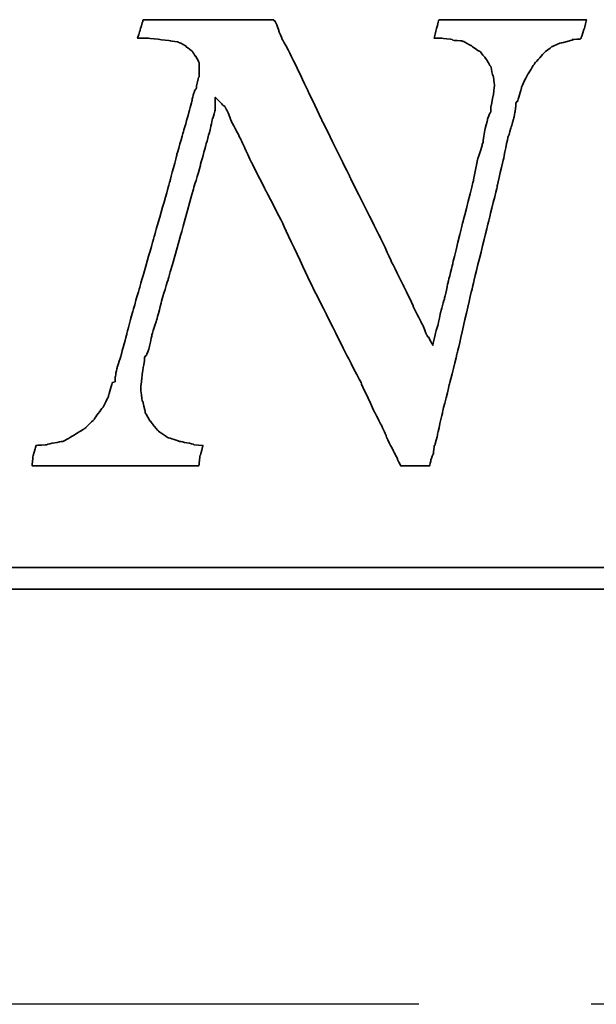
# Model space of a CAD drawing. Extents: x 17 to 133, y 17 to 89.
# Tile 39 of 41: x 109.76 to 111.43, y 56.81 to 59.66. Entities that reach past the tile are written whole.
import ezdxf

# ---------------------------------------------------------------- set-up
doc = ezdxf.new("R2010")
doc.units = 0
doc.header["$MEASUREMENT"] = 0
doc.linetypes.add('CENTER', pattern=[2, 1.25, -0.25, 0.25, -0.25])
for name, color, linetype in [('CL', 1, 'CENTER'), ('DIM', 4, 'CONTINUOUS'), ('layer 1', 7, 'CONTINUOUS')]:
    doc.layers.add(name, color=color, linetype=linetype)

# ---------------------------------------------------------------- blocks, each defined once
blk = doc.blocks.new('TBI MOTION logo(完整正式版)')
at = {"layer": 'layer 1', "color": 22, "lineweight": 35}
for points, knots in [([(58.92625, -7.91875), (58.92625, -7.91875), (58.58625, -7.89375), (58.58625, -7.89375), (58.58625, -7.89375), (58.58625, -7.89375), (58.56625, -7.87125), (58.56625, -7.87125), (58.56625, -7.87125), (58.56625, -7.87125), (58.08375, -7.77375), (58.08375, -7.77375), (58.08375, -7.77375), (58.08375, -7.77375), (58.06125, -7.77375), (58.06125, -7.77375), (58.06125, -7.77375), (58.06125, -7.77375), (57.62625, -7.63125), (57.62625, -7.63125), (57.62625, -7.63125), (57.62625, -7.63125), (57.60625, -7.63125), (57.60625, -7.63125), (57.60625, -7.63125), (57.60625, -7.63125), (57.58125, -7.60625), (57.58125, -7.60625), (57.58125, -7.60625), (57.58125, -7.60625), (57.26625, -7.38875), (57.26625, -7.38875), (57.26625, -7.38875), (57.26625, -7.38875), (57.24625, -7.36875), (57.24625, -7.36875), (57.24625, -7.36875), (57.24625, -7.36875), (57.22125, -7.34375), (57.22125, -7.34375), (57.22125, -7.34375), (57.22125, -7.34375), (56.98125, -7.05375), (56.98125, -7.05375), (56.98125, -7.05375), (56.98125, -7.05375), (56.98125, -7.02875), (56.98125, -7.02875), (56.98125, -7.02875), (56.98125, -7.02875), (56.95625, -7.02875), (56.95625, -7.02875), (56.95625, -7.02875), (56.95625, -7.02875), (56.76625, -6.69625), (56.76625, -6.69625), (56.76625, -6.69625), (56.76625, -6.69625), (56.76625, -6.67125), (56.76625, -6.67125), (56.76625, -6.67125), (56.76625, -6.67125), (56.76625, -6.64875), (56.76625, -6.64875), (56.76625, -6.64875), (56.76625, -6.64875), (56.67125, -6.26375), (56.67125, -6.26375), (56.67125, -6.26375), (56.67125, -6.26375), (56.64625, -6.26375), (56.64625, -6.26375), (56.64625, -6.26375), (56.64625, -6.26375), (56.64625, -6.23875), (56.64625, -6.23875), (56.64625, -6.23875), (56.64625, -6.23875), (56.59625, -5.80875), (56.59625, -5.80875), (56.59625, -5.80875), (56.59625, -5.80875), (56.59625, -5.78375), (56.59625, -5.78375), (56.59625, -5.78375), (56.59625, -5.78375), (56.64625, -5.30375), (56.64625, -5.30375), (56.64625, -5.30375), (56.64625, -5.30375), (56.64625, -5.27875), (56.64625, -5.27875), (56.64625, -5.27875), (56.64625, -5.27875), (56.74125, -4.72875), (56.74125, -4.72875), (56.74125, -4.72875), (56.74125, -4.72875), (56.74125, -4.67875), (56.74125, -4.67875), (56.74125, -4.67875), (56.74125, -4.67875), (56.74125, -4.63375), (56.74125, -4.63375), (56.74125, -4.63375), (56.74125, -4.63375), (56.79125, -4.55875), (56.79125, -4.55875), (56.79125, -4.55875), (56.79125, -4.55875), (56.81125, -4.55875), (56.81125, -4.55875), (56.81125, -4.55875), (56.81125, -4.55875), (56.91125, -4.27375), (56.91125, -4.27375), (56.91125, -4.27375), (56.91125, -4.27375), (57.00625, -3.83874), (57.00625, -3.83874), (57.00625, -3.83874), (57.00625, -3.83874), (57.00625, -3.81374), (57.00625, -3.81374), (57.00625, -3.81374), (57.00625, -3.81374), (57.19875, -3.21374), (57.19875, -3.21374), (57.19875, -3.21374), (57.19875, -3.21374), (57.38625, -2.49625), (57.38625, -2.49625), (57.38625, -2.49625), (57.38625, -2.49625), (57.38625, -2.47374), (57.38625, -2.47374), (57.38625, -2.47374), (57.38625, -2.47374), (57.62625, -1.70375), (57.62625, -1.70375), (57.62625, -1.70375), (57.62625, -1.70375), (58.10625, 0.00125), (58.10625, 0.00125), (58.10625, 0.00125), (58.10625, 0.00125), (58.58625, 1.72625), (58.58625, 1.72625), (58.58625, 1.72625), (58.58625, 1.72625), (58.82625, 2.54125), (58.82625, 2.54125), (58.82625, 2.54125), (58.82625, 2.54125), (58.82625, 2.56374), (58.82625, 2.56374), (58.82625, 2.56374), (58.82625, 2.56374), (59.02125, 3.26125), (59.02125, 3.26125), (59.02125, 3.26125), (59.02125, 3.26125), (59.18625, 3.86125), (59.18625, 3.86125), (59.18625, 3.86125), (59.18625, 3.86125), (59.28625, 4.31875), (59.28625, 4.31875), (59.28625, 4.31875), (59.28625, 4.31875), (59.30625, 4.31875), (59.30625, 4.31875), (59.30625, 4.31875), (59.30625, 4.31875), (59.30625, 4.34125), (59.30625, 4.34125), (59.30625, 4.34125), (59.30625, 4.34125), (59.38125, 4.60625), (59.38125, 4.60625), (59.38125, 4.60625), (59.38125, 4.60625), (59.38125, 4.65125), (59.38125, 4.65125), (59.38125, 4.65125), (59.38125, 4.65125), (59.38125, 5.08625), (59.38125, 5.08625), (59.38125, 5.08625), (59.38125, 5.08625), (59.66625, 4.79624), (59.66625, 4.79624), (59.66625, 4.79624), (59.66625, 4.79624), (59.74125, 4.75124), (59.74125, 4.75124), (59.74125, 4.75124), (59.74125, 4.75124), (59.74125, 4.72624), (59.74125, 4.72624), (59.74125, 4.72624), (59.74125, 4.72624), (59.76125, 4.70124), (59.76125, 4.70124), (59.76125, 4.70124), (59.76125, 4.70124), (59.81125, 4.60625), (59.81125, 4.60625), (59.81125, 4.60625), (59.81125, 4.60625), (59.90625, 4.41125), (59.90625, 4.41125), (59.90625, 4.41125), (59.90625, 4.41125), (59.90625, 4.39125), (59.90625, 4.39125), (59.90625, 4.39125), (59.90625, 4.39125), (60.00375, 4.15124), (60.00375, 4.15124), (60.00375, 4.15124), (60.00375, 4.15124), (60.14625, 3.88374), (60.14625, 3.88374), (60.14625, 3.88374), (60.14625, 3.88374), (60.34125, 3.50124), (60.34125, 3.50124), (60.34125, 3.50124), (60.34125, 3.50124), (60.53125, 3.09125), (60.53125, 3.09125), (60.53125, 3.09125), (60.53125, 3.09125), (60.74625, 2.63625), (60.74625, 2.63625), (60.74625, 2.63625), (60.74625, 2.63625), (61.25125, 1.63124), (61.25125, 1.63124), (61.25125, 1.63124), (61.25125, 1.63124), (61.85125, 0.47625), (61.85125, 0.47625), (61.85125, 0.47625), (61.85125, 0.47625), (63.02625, -2.01874), (63.02625, -2.01874), (63.02625, -2.01874), (63.02625, -2.01874), (64.27625, -4.51374), (64.27625, -4.51374), (64.27625, -4.51374), (64.27625, -4.51374), (64.85125, -5.61375), (64.85125, -5.61375), (64.85125, -5.61375), (64.85125, -5.61375), (64.85125, -5.64125), (64.85125, -5.64125), (64.85125, -5.64125), (64.85125, -5.64125), (65.32875, -6.67125), (65.32875, -6.67125), (65.32875, -6.67125), (65.32875, -6.67125), (65.57125, -7.12875), (65.57125, -7.12875), (65.57125, -7.12875), (65.57125, -7.12875), (65.76125, -7.53625), (65.76125, -7.53625), (65.76125, -7.53625), (65.76125, -7.53625), (65.76125, -7.55625), (65.76125, -7.55625), (65.76125, -7.55625), (65.76125, -7.55625), (65.90375, -7.87125), (65.90375, -7.87125), (65.90375, -7.87125), (65.90375, -7.87125), (66.07125, -8.18125), (66.07125, -8.18125), (66.07125, -8.18125), (66.07125, -8.18125), (66.19125, -8.42375), (66.19125, -8.42375), (66.19125, -8.42375), (66.19125, -8.42375), (66.19125, -8.44375), (66.19125, -8.44375), (66.19125, -8.44375), (66.19125, -8.44375), (66.29125, -8.63875), (66.29125, -8.63875), (66.29125, -8.63875), (66.29125, -8.63875), (66.31125, -8.68625), (66.31125, -8.68625), (66.31125, -8.68625), (66.31125, -8.68625), (66.38375, -8.68625), (66.38375, -8.68625), (66.38375, -8.68625), (66.38375, -8.68625), (66.84125, -8.68625), (66.84125, -8.68625), (66.84125, -8.68625), (66.84125, -8.68625), (67.29625, -8.68625), (67.29625, -8.68625), (67.29625, -8.68625), (67.29625, -8.68625), (67.36625, -8.68625), (67.36625, -8.68625), (67.36625, -8.68625), (67.36625, -8.68625), (67.39125, -8.68625), (67.39125, -8.68625), (67.39125, -8.68625), (67.39125, -8.68625), (67.44125, -8.46875), (67.44125, -8.46875), (67.44125, -8.46875), (67.44125, -8.46875), (67.44125, -8.44375), (67.44125, -8.44375), (67.44125, -8.44375), (67.44125, -8.44375), (67.53625, -8.20375), (67.53625, -8.20375), (67.53625, -8.20375), (67.53625, -8.20375), (67.56125, -7.94375), (67.56125, -7.94375), (67.56125, -7.94375), (67.56125, -7.94375), (67.56125, -7.91875), (67.56125, -7.91875), (67.56125, -7.91875), (67.56125, -7.91875), (67.58625, -7.91875), (67.58625, -7.91875), (67.58625, -7.91875), (67.58625, -7.91875), (67.68125, -7.53625), (67.68125, -7.53625), (67.68125, -7.53625), (67.68125, -7.53625), (67.87375, -6.67125), (67.87375, -6.67125), (67.87375, -6.67125), (67.87375, -6.67125), (68.13625, -5.61375), (68.13625, -5.61375), (68.13625, -5.61375), (68.13625, -5.61375), (68.42375, -4.46374), (68.42375, -4.46374), (68.42375, -4.46374), (68.42375, -4.46374), (68.99875, -1.96874), (68.99875, -1.96874), (68.99875, -1.96874), (68.99875, -1.96874), (69.62625, 0.57625), (69.62625, 0.57625), (69.62625, 0.57625), (69.62625, 0.57625), (69.91125, 1.72625), (69.91125, 1.72625), (69.91125, 1.72625), (69.91125, 1.72625), (69.91125, 1.77625), (69.91125, 1.77625), (69.91125, 1.77625), (69.91125, 1.77625), (70.15125, 2.78124), (70.15125, 2.78124), (70.15125, 2.78124), (70.15125, 2.78124), (70.32125, 3.62125), (70.32125, 3.62125), (70.32125, 3.62125), (70.32125, 3.62125), (70.34125, 3.64625), (70.34125, 3.64625), (70.34125, 3.64625), (70.34125, 3.64625), (70.44125, 3.98125), (70.44125, 3.98125), (70.44125, 3.98125), (70.44125, 3.98125), (70.53625, 4.31875), (70.53625, 4.31875), (70.53625, 4.31875), (70.53625, 4.31875), (70.58125, 4.55875), (70.58125, 4.55875), (70.58125, 4.55875), (70.58125, 4.55875), (70.60625, 4.72624), (70.60625, 4.72624), (70.60625, 4.72624), (70.60625, 4.72624), (70.60625, 4.79624), (70.60625, 4.79624), (70.60625, 4.79624), (70.60625, 4.79624), (70.60625, 4.87125), (70.60625, 4.87125), (70.60625, 4.87125), (70.60625, 4.87125), (70.65625, 4.94125), (70.65625, 4.94125), (70.65625, 4.94125), (70.65625, 4.94125), (70.68125, 4.94125), (70.68125, 4.94125), (70.68125, 4.94125), (70.68125, 4.94125), (70.82125, 5.42125), (70.82125, 5.42125), (70.82125, 5.42125), (70.82125, 5.42125), (70.82125, 5.44625), (70.82125, 5.44625), (70.82125, 5.44625), (70.82125, 5.44625), (70.82125, 5.47125), (70.82125, 5.47125), (70.82125, 5.47125), (70.82125, 5.47125), (71.06125, 5.94625), (71.06125, 5.94625), (71.06125, 5.94625), (71.06125, 5.94625), (71.30125, 6.33124), (71.30125, 6.33124), (71.30125, 6.33124), (71.30125, 6.33124), (71.32625, 6.35625), (71.32625, 6.35625), (71.32625, 6.35625), (71.32625, 6.35625), (71.32625, 6.38124), (71.32625, 6.38124), (71.32625, 6.38124), (71.32625, 6.38124), (71.35125, 6.38124), (71.35125, 6.38124), (71.35125, 6.38124), (71.35125, 6.38124), (71.66125, 6.74125), (71.66125, 6.74125), (71.66125, 6.74125), (71.66125, 6.74125), (71.68625, 6.76625), (71.68625, 6.76625), (71.68625, 6.76625), (71.68625, 6.76625), (71.92625, 6.95624), (71.92625, 6.95624), (71.92625, 6.95624), (71.92625, 6.95624), (71.95125, 6.98125), (71.95125, 6.98125), (71.95125, 6.98125), (71.95125, 6.98125), (71.97625, 6.98125), (71.97625, 6.98125), (71.97625, 6.98125), (71.97625, 6.98125), (72.31125, 7.12624), (72.31125, 7.12624), (72.31125, 7.12624), (72.31125, 7.12624), (72.33375, 7.12624), (72.33375, 7.12624), (72.33375, 7.12624), (72.33375, 7.12624), (72.71625, 7.21875), (72.71625, 7.21875), (72.71625, 7.21875), (72.71625, 7.21875), (72.71625, 7.24624), (72.71625, 7.24624), (72.71625, 7.24624), (72.71625, 7.24624), (72.74125, 7.24624), (72.74125, 7.24624), (72.74125, 7.24624), (72.74125, 7.24624), (73.03124, 7.26624), (73.03124, 7.26624), (73.03124, 7.26624), (73.03124, 7.26624), (73.05375, 7.29125), (73.05375, 7.29125), (73.05375, 7.29125), (73.05375, 7.29125), (73.05375, 7.31625), (73.05375, 7.31625), (73.05375, 7.31625), (73.05375, 7.31625), (73.17625, 7.67625), (73.17625, 7.67625), (73.17625, 7.67625), (73.17625, 7.67625), (73.24625, 7.98625), (73.24625, 7.98625), (73.24625, 7.98625), (73.24625, 7.98625), (73.19625, 7.98625), (73.19625, 7.98625), (73.19625, 7.98625), (73.19625, 7.98625), (72.93625, 7.98625), (72.93625, 7.98625), (72.93625, 7.98625), (72.93625, 7.98625), (72.55125, 7.98625), (72.55125, 7.98625), (72.55125, 7.98625), (72.55125, 7.98625), (72.09625, 7.98625), (72.09625, 7.98625), (72.09625, 7.98625), (72.09625, 7.98625), (71.64125, 7.98625), (71.64125, 7.98625), (71.64125, 7.98625), (71.64125, 7.98625), (70.53625, 7.98625), (70.53625, 7.98625), (70.53625, 7.98625), (70.53625, 7.98625), (69.47875, 7.98625), (69.47875, 7.98625), (69.47875, 7.98625), (69.47875, 7.98625), (68.95125, 7.98625), (68.95125, 7.98625), (68.95125, 7.98625), (68.95125, 7.98625), (68.52125, 7.98625), (68.52125, 7.98625), (68.52125, 7.98625), (68.52125, 7.98625), (68.13625, 7.98625), (68.13625, 7.98625), (68.13625, 7.98625), (68.13625, 7.98625), (67.87375, 7.98625), (67.87375, 7.98625), (67.87375, 7.98625), (67.87375, 7.98625), (67.75125, 7.98625), (67.75125, 7.98625), (67.75125, 7.98625), (67.75125, 7.98625), (67.72625, 7.94125), (67.72625, 7.94125), (67.72625, 7.94125), (67.72625, 7.94125), (67.63125, 7.60625), (67.63125, 7.60625), (67.63125, 7.60625), (67.63125, 7.60625), (67.56125, 7.29125), (67.56125, 7.29125), (67.56125, 7.29125), (67.56125, 7.29125), (67.72625, 7.29125), (67.72625, 7.29125), (67.72625, 7.29125), (67.72625, 7.29125), (67.82625, 7.29125), (67.82625, 7.29125), (67.82625, 7.29125), (67.82625, 7.29125), (67.84625, 7.29125), (67.84625, 7.29125), (67.84625, 7.29125), (67.84625, 7.29125), (68.23125, 7.24624), (68.23125, 7.24624), (68.23125, 7.24624), (68.23125, 7.24624), (68.25875, 7.21875), (68.25875, 7.21875), (68.25875, 7.21875), (68.25875, 7.21875), (68.59125, 7.19624), (68.59125, 7.19624), (68.59125, 7.19624), (68.59125, 7.19624), (68.64125, 7.17125), (68.64125, 7.17125), (68.64125, 7.17125), (68.64125, 7.17125), (68.66625, 7.17125), (68.66625, 7.17125), (68.66625, 7.17125), (68.66625, 7.17125), (68.92625, 7.02624), (68.92625, 7.02624), (68.92625, 7.02624), (68.92625, 7.02624), (68.95125, 7.02624), (68.95125, 7.02624), (68.95125, 7.02624), (68.95125, 7.02624), (68.95125, 7.00624), (68.95125, 7.00624), (68.95125, 7.00624), (68.95125, 7.00624), (69.23875, 6.81125), (69.23875, 6.81125), (69.23875, 6.81125), (69.23875, 6.81125), (69.26625, 6.81125), (69.26625, 6.81125), (69.26625, 6.81125), (69.26625, 6.81125), (69.28625, 6.78625), (69.28625, 6.78625), (69.28625, 6.78625), (69.28625, 6.78625), (69.47875, 6.54875), (69.47875, 6.54875), (69.47875, 6.54875), (69.47875, 6.54875), (69.47875, 6.52375), (69.47875, 6.52375), (69.47875, 6.52375), (69.47875, 6.52375), (69.50625, 6.52375), (69.50625, 6.52375), (69.50625, 6.52375), (69.50625, 6.52375), (69.67125, 6.23625), (69.67125, 6.23625), (69.67125, 6.23625), (69.67125, 6.23625), (69.69375, 6.21125), (69.69375, 6.21125), (69.69375, 6.21125), (69.69375, 6.21125), (69.69375, 6.18625), (69.69375, 6.18625), (69.69375, 6.18625), (69.69375, 6.18625), (69.74625, 5.89875), (69.74625, 5.89875), (69.74625, 5.89875), (69.74625, 5.89875), (69.76625, 5.89875), (69.76625, 5.89875), (69.76625, 5.89875), (69.76625, 5.89875), (69.81375, 5.56625), (69.81375, 5.56625), (69.81375, 5.56625), (69.81375, 5.56625), (69.81375, 5.54125), (69.81375, 5.54125), (69.81375, 5.54125), (69.81375, 5.54125), (69.81375, 5.51625), (69.81375, 5.51625), (69.81375, 5.51625), (69.81375, 5.51625), (69.76625, 5.13125), (69.76625, 5.13125), (69.76625, 5.13125), (69.76625, 5.13125), (69.74625, 5.10874), (69.74625, 5.10874), (69.74625, 5.10874), (69.74625, 5.10874), (69.67125, 4.65125), (69.67125, 4.65125), (69.67125, 4.65125), (69.67125, 4.65125), (69.67125, 4.55875), (69.67125, 4.55875), (69.67125, 4.55875), (69.67125, 4.55875), (69.67125, 4.53125), (69.67125, 4.53125), (69.67125, 4.53125), (69.67125, 4.53125), (69.64625, 4.50874), (69.64625, 4.50874), (69.64625, 4.50874), (69.64625, 4.50874), (69.55125, 4.27125), (69.55125, 4.27125), (69.55125, 4.27125), (69.55125, 4.27125), (69.55125, 4.24625), (69.55125, 4.24625), (69.55125, 4.24625), (69.55125, 4.24625), (69.45375, 3.86125), (69.45375, 3.86125), (69.45375, 3.86125), (69.45375, 3.86125), (69.38625, 3.40624), (69.38625, 3.40624), (69.38625, 3.40624), (69.38625, 3.40624), (69.35875, 3.33125), (69.35875, 3.33125), (69.35875, 3.33125), (69.35875, 3.33125), (69.35875, 3.30875), (69.35875, 3.30875), (69.35875, 3.30875), (69.35875, 3.30875), (69.16625, 2.71125), (69.16625, 2.71125), (69.16625, 2.71125), (69.16625, 2.71125), (69.16625, 2.66375), (69.16625, 2.66375), (69.16625, 2.66375), (69.16625, 2.66375), (69.02625, 1.96374), (69.02625, 1.96374), (69.02625, 1.96374), (69.02625, 1.96374), (68.64125, 0.45624), (68.64125, 0.45624), (68.64125, 0.45624), (68.64125, 0.45624), (68.25875, -1.10625), (68.25875, -1.10625), (68.25875, -1.10625), (68.25875, -1.10625), (68.08625, -1.80125), (68.08625, -1.80125), (68.08625, -1.80125), (68.08625, -1.80125), (67.94625, -2.42625), (67.94625, -2.42625), (67.94625, -2.42625), (67.94625, -2.42625), (67.80125, -2.95375), (67.80125, -2.95375), (67.80125, -2.95375), (67.80125, -2.95375), (67.70625, -3.38375), (67.70625, -3.38375), (67.70625, -3.38375), (67.70625, -3.38375), (67.70625, -3.40875), (67.70625, -3.40875), (67.70625, -3.40875), (67.70625, -3.40875), (67.63125, -3.62375), (67.63125, -3.62375), (67.63125, -3.62375), (67.63125, -3.62375), (67.60625, -3.72125), (67.60625, -3.72125), (67.60625, -3.72125), (67.60625, -3.72125), (67.51125, -4.17375), (67.51125, -4.17375), (67.51125, -4.17375), (67.51125, -4.17375), (67.34625, -3.86374), (67.34625, -3.86374), (67.34625, -3.86374), (67.34625, -3.86374), (67.32125, -3.86374), (67.32125, -3.86374), (67.32125, -3.86374), (67.32125, -3.86374), (67.27125, -3.76874), (67.27125, -3.76874), (67.27125, -3.76874), (67.27125, -3.76874), (67.22625, -3.67374), (67.22625, -3.67374), (67.22625, -3.67374), (67.22625, -3.67374), (67.22625, -3.64875), (67.22625, -3.64875), (67.22625, -3.64875), (67.22625, -3.64875), (67.15125, -3.45375), (67.15125, -3.45375), (67.15125, -3.45375), (67.15125, -3.45375), (67.05625, -3.28875), (67.05625, -3.28875), (67.05625, -3.28875), (67.05625, -3.28875), (66.91125, -3.00125), (66.91125, -3.00125), (66.91125, -3.00125), (66.91125, -3.00125), (66.77125, -2.71375), (66.77125, -2.71375), (66.77125, -2.71375), (66.77125, -2.71375), (66.77125, -2.68875), (66.77125, -2.68875), (66.77125, -2.68875), (66.77125, -2.68875), (66.41125, -1.94374), (66.41125, -1.94374), (66.41125, -1.94374), (66.41125, -1.94374), (65.95125, -1.03375), (65.95125, -1.03375), (65.95125, -1.03375), (65.95125, -1.03375), (65.95125, -1.00875), (65.95125, -1.00875), (65.95125, -1.00875), (65.95125, -1.00875), (65.49625, -0.04874), (65.49625, -0.04874), (65.49625, -0.04874), (65.49625, -0.04874), (64.39375, 2.13624), (64.39375, 2.13624), (64.39375, 2.13624), (64.39375, 2.13624), (64.39375, 2.15624), (64.39375, 2.15624), (64.39375, 2.15624), (64.39375, 2.15624), (63.33625, 4.29125), (63.33625, 4.29125), (63.33625, 4.29125), (63.33625, 4.29125), (62.85625, 5.30125), (62.85625, 5.30125), (62.85625, 5.30125), (62.85625, 5.30125), (62.42625, 6.21125), (62.42625, 6.21125), (62.42625, 6.21125), (62.42625, 6.21125), (62.04125, 6.98125), (62.04125, 6.98125), (62.04125, 6.98125), (62.04125, 6.98125), (61.87375, 7.26624), (61.87375, 7.26624), (61.87375, 7.26624), (61.87375, 7.26624), (61.87375, 7.29125), (61.87375, 7.29125), (61.87375, 7.29125), (61.87375, 7.29125), (61.75625, 7.55625), (61.75625, 7.55625), (61.75625, 7.55625), (61.75625, 7.55625), (61.75625, 7.58124), (61.75625, 7.58124), (61.75625, 7.58124), (61.75625, 7.58124), (61.68375, 7.79375), (61.68375, 7.79375), (61.68375, 7.79375), (61.68375, 7.79375), (61.61125, 7.94125), (61.61125, 7.94125), (61.61125, 7.94125), (61.61125, 7.94125), (61.58625, 7.94125), (61.58625, 7.94125), (61.58625, 7.94125), (61.58625, 7.94125), (61.56375, 7.98625), (61.56375, 7.98625), (61.56375, 7.98625), (61.56375, 7.98625), (61.41875, 7.98625), (61.41875, 7.98625), (61.41875, 7.98625), (61.41875, 7.98625), (61.18125, 7.98625), (61.18125, 7.98625), (61.18125, 7.98625), (61.18125, 7.98625), (60.84125, 7.98625), (60.84125, 7.98625), (60.84125, 7.98625), (60.84125, 7.98625), (60.02625, 7.98625), (60.02625, 7.98625), (60.02625, 7.98625), (60.02625, 7.98625), (59.11625, 7.98625), (59.11625, 7.98625), (59.11625, 7.98625), (59.11625, 7.98625), (58.15625, 7.98625), (58.15625, 7.98625), (58.15625, 7.98625), (58.15625, 7.98625), (57.34125, 7.98625), (57.34125, 7.98625), (57.34125, 7.98625), (57.34125, 7.98625), (57.00625, 7.98625), (57.00625, 7.98625), (57.00625, 7.98625), (57.00625, 7.98625), (56.76625, 7.98625), (56.76625, 7.98625), (56.76625, 7.98625), (56.76625, 7.98625), (56.69125, 7.98625), (56.69125, 7.98625), (56.69125, 7.98625), (56.69125, 7.98625), (56.67125, 7.94125), (56.67125, 7.94125), (56.67125, 7.94125), (56.67125, 7.94125), (56.67125, 7.91625), (56.67125, 7.91625), (56.67125, 7.91625), (56.67125, 7.91625), (56.57125, 7.60625), (56.57125, 7.60625), (56.57125, 7.60625), (56.57125, 7.60625), (56.57125, 7.58124), (56.57125, 7.58124), (56.57125, 7.58124), (56.57125, 7.58124), (56.47625, 7.29125), (56.47625, 7.29125), (56.47625, 7.29125), (56.47625, 7.29125), (56.57125, 7.29125), (56.57125, 7.29125), (56.57125, 7.29125), (56.57125, 7.29125), (56.76625, 7.29125), (56.76625, 7.29125), (56.76625, 7.29125), (56.76625, 7.29125), (56.86125, 7.29125), (56.86125, 7.29125), (56.86125, 7.29125), (56.86125, 7.29125), (56.88625, 7.29125), (56.88625, 7.29125), (56.88625, 7.29125), (56.88625, 7.29125), (57.31625, 7.24624), (57.31625, 7.24624), (57.31625, 7.24624), (57.31625, 7.24624), (57.70125, 7.19624), (57.70125, 7.19624), (57.70125, 7.19624), (57.70125, 7.19624), (57.72625, 7.19624), (57.72625, 7.19624), (57.72625, 7.19624), (57.72625, 7.19624), (58.01125, 7.14624), (58.01125, 7.14624), (58.01125, 7.14624), (58.01125, 7.14624), (58.03625, 7.12624), (58.03625, 7.12624), (58.03625, 7.12624), (58.03625, 7.12624), (58.06125, 7.12624), (58.06125, 7.12624), (58.06125, 7.12624), (58.06125, 7.12624), (58.30125, 6.98125), (58.30125, 6.98125), (58.30125, 6.98125), (58.30125, 6.98125), (58.30125, 6.95624), (58.30125, 6.95624), (58.30125, 6.95624), (58.30125, 6.95624), (58.32375, 6.95624), (58.32375, 6.95624), (58.32375, 6.95624), (58.32375, 6.95624), (58.51625, 6.81125), (58.51625, 6.81125), (58.51625, 6.81125), (58.51625, 6.81125), (58.54125, 6.78625), (58.54125, 6.78625), (58.54125, 6.78625), (58.54125, 6.78625), (58.54125, 6.76625), (58.54125, 6.76625), (58.54125, 6.76625), (58.54125, 6.76625), (58.63625, 6.62124), (58.63625, 6.62124), (58.63625, 6.62124), (58.63625, 6.62124), (58.65875, 6.62124), (58.65875, 6.62124), (58.65875, 6.62124), (58.65875, 6.62124), (58.75625, 6.42625), (58.75625, 6.42625), (58.75625, 6.42625), (58.75625, 6.42625), (58.77875, 6.38124), (58.77875, 6.38124), (58.77875, 6.38124), (58.77875, 6.38124), (58.77875, 6.33124), (58.77875, 6.33124), (58.77875, 6.33124), (58.77875, 6.33124), (58.77875, 6.09125), (58.77875, 6.09125), (58.77875, 6.09125), (58.77875, 6.09125), (58.77875, 5.85125), (58.77875, 5.85125), (58.77875, 5.85125), (58.77875, 5.85125), (58.75625, 5.82625), (58.75625, 5.82625), (58.75625, 5.82625), (58.75625, 5.82625), (58.68625, 5.51625), (58.68625, 5.51625), (58.68625, 5.51625), (58.68625, 5.51625), (58.68625, 5.47125), (58.68625, 5.47125), (58.68625, 5.47125), (58.68625, 5.47125), (58.68625, 5.44625), (58.68625, 5.44625), (58.68625, 5.44625), (58.68625, 5.44625), (58.65875, 5.39625), (58.65875, 5.39625), (58.65875, 5.39625), (58.65875, 5.39625), (58.61125, 5.32624), (58.61125, 5.32624), (58.61125, 5.32624), (58.61125, 5.32624), (58.56625, 5.20375), (58.56625, 5.20375), (58.56625, 5.20375), (58.56625, 5.20375), (58.51625, 4.99125), (58.51625, 4.99125), (58.51625, 4.99125), (58.51625, 4.99125), (58.51625, 4.96625), (58.51625, 4.96625), (58.51625, 4.96625), (58.51625, 4.96625), (58.37125, 4.43625), (58.37125, 4.43625), (58.37125, 4.43625), (58.37125, 4.43625), (58.18125, 3.76625), (58.18125, 3.76625), (58.18125, 3.76625), (58.18125, 3.76625), (57.94125, 2.92624), (57.94125, 2.92624), (57.94125, 2.92624), (57.94125, 2.92624), (57.70125, 1.98874), (57.70125, 1.98874), (57.70125, 1.98874), (57.70125, 1.98874), (57.12625, -0.02374), (57.12625, -0.02374), (57.12625, -0.02374), (57.12625, -0.02374), (56.55125, -2.03875), (56.55125, -2.03875), (56.55125, -2.03875), (56.55125, -2.03875), (56.28625, -2.95375), (56.28625, -2.95375), (56.28625, -2.95375), (56.28625, -2.95375), (56.07125, -3.76874), (56.07125, -3.76874), (56.07125, -3.76874), (56.07125, -3.76874), (55.87625, -4.48874), (55.87625, -4.48874), (55.87625, -4.48874), (55.87625, -4.48874), (55.87625, -4.51374), (55.87625, -4.51374), (55.87625, -4.51374), (55.87625, -4.51374), (55.71125, -5.01625), (55.71125, -5.01625), (55.71125, -5.01625), (55.71125, -5.01625), (55.66125, -5.25375), (55.66125, -5.25375), (55.66125, -5.25375), (55.66125, -5.25375), (55.66125, -5.27875), (55.66125, -5.27875), (55.66125, -5.27875), (55.66125, -5.27875), (55.63625, -5.37375), (55.63625, -5.37375), (55.63625, -5.37375), (55.63625, -5.37375), (55.63625, -5.42375), (55.63625, -5.42375), (55.63625, -5.42375), (55.63625, -5.42375), (55.63625, -5.54125), (55.63625, -5.54125), (55.63625, -5.54125), (55.63625, -5.54125), (55.54125, -5.56875), (55.54125, -5.56875), (55.54125, -5.56875), (55.54125, -5.56875), (55.39625, -6.04875), (55.39625, -6.04875), (55.39625, -6.04875), (55.39625, -6.04875), (55.39625, -6.06875), (55.39625, -6.06875), (55.39625, -6.06875), (55.39625, -6.06875), (55.18125, -6.50375), (55.18125, -6.50375), (55.18125, -6.50375), (55.18125, -6.50375), (55.15625, -6.52875), (55.15625, -6.52875), (55.15625, -6.52875), (55.15625, -6.52875), (54.86875, -6.91125), (54.86875, -6.91125), (54.86875, -6.91125), (54.86875, -6.91125), (54.86875, -6.93375), (54.86875, -6.93375), (54.86875, -6.93375), (54.86875, -6.93375), (54.53125, -7.26875), (54.53125, -7.26875), (54.53125, -7.26875), (54.53125, -7.26875), (54.51125, -7.26875), (54.51125, -7.26875), (54.51125, -7.26875), (54.51125, -7.26875), (54.48625, -7.29625), (54.48625, -7.29625), (54.48625, -7.29625), (54.48625, -7.29625), (54.10375, -7.53625), (54.10375, -7.53625), (54.10375, -7.53625), (54.10375, -7.53625), (53.69625, -7.77375), (53.69625, -7.77375), (53.69625, -7.77375), (53.69625, -7.77375), (53.67125, -7.77375), (53.67125, -7.77375), (53.67125, -7.77375), (53.67125, -7.77375), (53.64625, -7.77375), (53.64625, -7.77375), (53.64625, -7.77375), (53.64625, -7.77375), (53.11625, -7.87125), (53.11625, -7.87125), (53.11625, -7.87125), (53.11625, -7.87125), (53.09625, -7.89375), (53.09625, -7.89375), (53.09625, -7.89375), (53.09625, -7.89375), (52.68625, -7.91875), (52.68625, -7.91875), (52.68625, -7.91875), (52.68625, -7.91875), (52.66125, -7.99125), (52.66125, -7.99125), (52.66125, -7.99125), (52.66125, -7.99125), (52.56625, -8.34875), (52.56625, -8.34875), (52.56625, -8.34875), (52.56625, -8.34875), (52.54125, -8.68625), (52.54125, -8.68625), (52.54125, -8.68625), (52.54125, -8.68625), (52.58875, -8.68625), (52.58875, -8.68625), (52.58875, -8.68625), (52.58875, -8.68625), (52.87625, -8.68625), (52.87625, -8.68625), (52.87625, -8.68625), (52.87625, -8.68625), (53.33625, -8.68625), (53.33625, -8.68625), (53.33625, -8.68625), (53.33625, -8.68625), (53.79125, -8.68625), (53.79125, -8.68625), (53.79125, -8.68625), (53.79125, -8.68625), (54.36625, -8.68625), (54.36625, -8.68625), (54.36625, -8.68625), (54.36625, -8.68625), (55.59125, -8.68625), (55.59125, -8.68625), (55.59125, -8.68625), (55.59125, -8.68625), (56.76625, -8.68625), (56.76625, -8.68625), (56.76625, -8.68625), (56.76625, -8.68625), (57.34125, -8.68625), (57.34125, -8.68625), (57.34125, -8.68625), (57.34125, -8.68625), (57.82125, -8.68625), (57.82125, -8.68625), (57.82125, -8.68625), (57.82125, -8.68625), (58.25125, -8.68625), (58.25125, -8.68625), (58.25125, -8.68625), (58.25125, -8.68625), (58.58625, -8.68625), (58.58625, -8.68625), (58.58625, -8.68625), (58.58625, -8.68625), (58.75625, -8.68625), (58.75625, -8.68625), (58.75625, -8.68625), (58.75625, -8.68625), (58.77875, -8.63875), (58.77875, -8.63875), (58.77875, -8.63875), (58.77875, -8.63875), (58.80625, -8.30375), (58.80625, -8.30375), (58.80625, -8.30375), (58.80625, -8.30375), (58.82625, -8.27875), (58.82625, -8.27875), (58.82625, -8.27875), (58.82625, -8.27875), (58.92625, -7.91875), (58.92625, -7.91875)], [0, 0, 0, 0, 0.003125, 0.003125, 0.003125, 0.00312501, 0.00625, 0.00625, 0.00625, 0.00625001, 0.009375, 0.009375, 0.009375, 0.00937501, 0.0125, 0.0125, 0.0125, 0.01250001, 0.015625, 0.015625, 0.015625, 0.01562501, 0.01875, 0.01875, 0.01875, 0.01875001, 0.021875, 0.021875, 0.021875, 0.02187501, 0.025, 0.025, 0.025, 0.02500001, 0.028125, 0.028125, 0.028125, 0.02812501, 0.03125, 0.03125, 0.03125, 0.03125001, 0.034375, 0.034375, 0.034375, 0.03437501, 0.0375, 0.0375, 0.0375, 0.03750001, 0.040625, 0.040625, 0.040625, 0.04062501, 0.04375, 0.04375, 0.04375, 0.04375001, 0.046875, 0.046875, 0.046875, 0.04687501, 0.05, 0.05, 0.05, 0.05000001, 0.053125, 0.053125, 0.053125, 0.05312501, 0.05625, 0.05625, 0.05625, 0.05625001, 0.059375, 0.059375, 0.059375, 0.05937501, 0.0625, 0.0625, 0.0625, 0.06250001, 0.065625, 0.065625, 0.065625, 0.06562501, 0.06875, 0.06875, 0.06875, 0.06875001, 0.071875, 0.071875, 0.071875, 0.07187501, 0.075, 0.075, 0.075, 0.07500001, 0.078125, 0.078125, 0.078125, 0.07812501, 0.08125, 0.08125, 0.08125, 0.08125001, 0.084375, 0.084375, 0.084375, 0.08437501, 0.0875, 0.0875, 0.0875, 0.08750001, 0.090625, 0.090625, 0.090625, 0.09062501, 0.09375, 0.09375, 0.09375, 0.09375001, 0.096875, 0.096875, 0.096875, 0.09687501, 0.1, 0.1, 0.1, 0.10000001, 0.103125, 0.103125, 0.103125, 0.10312501, 0.10625, 0.10625, 0.10625, 0.10625001, 0.109375, 0.109375, 0.109375, 0.10937501, 0.1125, 0.1125, 0.1125, 0.11250001, 0.115625, 0.115625, 0.115625, 0.11562501, 0.11875, 0.11875, 0.11875, 0.11875001, 0.121875, 0.121875, 0.121875, 0.12187501, 0.125, 0.125, 0.125, 0.12500001, 0.128125, 0.128125, 0.128125, 0.12812501, 0.13125, 0.13125, 0.13125, 0.13125001, 0.134375, 0.134375, 0.134375, 0.13437501, 0.1375, 0.1375, 0.1375, 0.13750001, 0.140625, 0.140625, 0.140625, 0.14062501, 0.14375, 0.14375, 0.14375, 0.14375001, 0.146875, 0.146875, 0.146875, 0.14687501, 0.15, 0.15, 0.15, 0.15000001, 0.153125, 0.153125, 0.153125, 0.15312501, 0.15625, 0.15625, 0.15625, 0.15625001, 0.159375, 0.159375, 0.159375, 0.15937501, 0.1625, 0.1625, 0.1625, 0.16250001, 0.165625, 0.165625, 0.165625, 0.16562501, 0.16875, 0.16875, 0.16875, 0.16875001, 0.171875, 0.171875, 0.171875, 0.17187501, 0.175, 0.175, 0.175, 0.17500001, 0.178125, 0.178125, 0.178125, 0.17812501, 0.18125, 0.18125, 0.18125, 0.18125001, 0.184375, 0.184375, 0.184375, 0.18437501, 0.1875, 0.1875, 0.1875, 0.18750001, 0.190625, 0.190625, 0.190625, 0.19062501, 0.19375, 0.19375, 0.19375, 0.19375001, 0.196875, 0.196875, 0.196875, 0.19687501, 0.2, 0.2, 0.2, 0.20000001, 0.203125, 0.203125, 0.203125, 0.20312501, 0.20625, 0.20625, 0.20625, 0.20625001, 0.209375, 0.209375, 0.209375, 0.20937501, 0.2125, 0.2125, 0.2125, 0.21250001, 0.215625, 0.215625, 0.215625, 0.21562501, 0.21875, 0.21875, 0.21875, 0.21875001, 0.221875, 0.221875, 0.221875, 0.22187501, 0.225, 0.225, 0.225, 0.22500001, 0.228125, 0.228125, 0.228125, 0.22812501, 0.23125, 0.23125, 0.23125, 0.23125001, 0.234375, 0.234375, 0.234375, 0.23437501, 0.2375, 0.2375, 0.2375, 0.23750001, 0.240625, 0.240625, 0.240625, 0.24062501, 0.24375, 0.24375, 0.24375, 0.24375001, 0.246875, 0.246875, 0.246875, 0.24687501, 0.25, 0.25, 0.25, 0.25000001, 0.253125, 0.253125, 0.253125, 0.25312501, 0.25625, 0.25625, 0.25625, 0.25625001, 0.259375, 0.259375, 0.259375, 0.25937501, 0.2625, 0.2625, 0.2625, 0.26250001, 0.265625, 0.265625, 0.265625, 0.26562501, 0.26875, 0.26875, 0.26875, 0.26875001, 0.271875, 0.271875, 0.271875, 0.27187501, 0.275, 0.275, 0.275, 0.27500001, 0.278125, 0.278125, 0.278125, 0.27812501, 0.28125, 0.28125, 0.28125, 0.28125001, 0.284375, 0.284375, 0.284375, 0.28437501, 0.2875, 0.2875, 0.2875, 0.28750001, 0.290625, 0.290625, 0.290625, 0.29062501, 0.29375, 0.29375, 0.29375, 0.29375001, 0.296875, 0.296875, 0.296875, 0.29687501, 0.3, 0.3, 0.3, 0.30000001, 0.303125, 0.303125, 0.303125, 0.30312501, 0.30625, 0.30625, 0.30625, 0.30625001, 0.309375, 0.309375, 0.309375, 0.30937501, 0.3125, 0.3125, 0.3125, 0.31250001, 0.315625, 0.315625, 0.315625, 0.31562501, 0.31875, 0.31875, 0.31875, 0.31875001, 0.321875, 0.321875, 0.321875, 0.32187501, 0.325, 0.325, 0.325, 0.32500001, 0.328125, 0.328125, 0.328125, 0.32812501, 0.33125, 0.33125, 0.33125, 0.33125001, 0.334375, 0.334375, 0.334375, 0.33437501, 0.3375, 0.3375, 0.3375, 0.33750001, 0.340625, 0.340625, 0.340625, 0.34062501, 0.34375, 0.34375, 0.34375, 0.34375001, 0.346875, 0.346875, 0.346875, 0.34687501, 0.35, 0.35, 0.35, 0.35000001, 0.353125, 0.353125, 0.353125, 0.35312501, 0.35625, 0.35625, 0.35625, 0.35625001, 0.359375, 0.359375, 0.359375, 0.35937501, 0.3625, 0.3625, 0.3625, 0.36250001, 0.365625, 0.365625, 0.365625, 0.36562501, 0.36875, 0.36875, 0.36875, 0.36875001, 0.371875, 0.371875, 0.371875, 0.37187501, 0.375, 0.375, 0.375, 0.37500001, 0.378125, 0.378125, 0.378125, 0.37812501, 0.38125, 0.38125, 0.38125, 0.38125001, 0.384375, 0.384375, 0.384375, 0.38437501, 0.3875, 0.3875, 0.3875, 0.38750001, 0.390625, 0.390625, 0.390625, 0.39062501, 0.39375, 0.39375, 0.39375, 0.39375001, 0.396875, 0.396875, 0.396875, 0.39687501, 0.4, 0.4, 0.4, 0.40000001, 0.403125, 0.403125, 0.403125, 0.40312501, 0.40625, 0.40625, 0.40625, 0.40625001, 0.409375, 0.409375, 0.409375, 0.40937501, 0.4125, 0.4125, 0.4125, 0.41250001, 0.415625, 0.415625, 0.415625, 0.41562501, 0.41875, 0.41875, 0.41875, 0.41875001, 0.421875, 0.421875, 0.421875, 0.42187501, 0.425, 0.425, 0.425, 0.42500001, 0.428125, 0.428125, 0.428125, 0.42812501, 0.43125, 0.43125, 0.43125, 0.43125001, 0.434375, 0.434375, 0.434375, 0.43437501, 0.4375, 0.4375, 0.4375, 0.43750001, 0.440625, 0.440625, 0.440625, 0.44062501, 0.44375, 0.44375, 0.44375, 0.44375001, 0.446875, 0.446875, 0.446875, 0.44687501, 0.45, 0.45, 0.45, 0.45000001, 0.453125, 0.453125, 0.453125, 0.45312501, 0.45625, 0.45625, 0.45625, 0.45625001, 0.459375, 0.459375, 0.459375, 0.45937501, 0.4625, 0.4625, 0.4625, 0.46250001, 0.465625, 0.465625, 0.465625, 0.46562501, 0.46875, 0.46875, 0.46875, 0.46875001, 0.471875, 0.471875, 0.471875, 0.47187501, 0.475, 0.475, 0.475, 0.47500001, 0.478125, 0.478125, 0.478125, 0.47812501, 0.48125, 0.48125, 0.48125, 0.48125001, 0.484375, 0.484375, 0.484375, 0.48437501, 0.4875, 0.4875, 0.4875, 0.48750001, 0.490625, 0.490625, 0.490625, 0.49062501, 0.49375, 0.49375, 0.49375, 0.49375001, 0.496875, 0.496875, 0.496875, 0.49687501, 0.5, 0.5, 0.5, 0.50000001, 0.503125, 0.503125, 0.503125, 0.50312501, 0.50625, 0.50625, 0.50625, 0.50625001, 0.509375, 0.509375, 0.509375, 0.50937501, 0.5125, 0.5125, 0.5125, 0.51250001, 0.515625, 0.515625, 0.515625, 0.51562501, 0.51875, 0.51875, 0.51875, 0.51875001, 0.521875, 0.521875, 0.521875, 0.52187501, 0.525, 0.525, 0.525, 0.52500001, 0.528125, 0.528125, 0.528125, 0.52812501, 0.53125, 0.53125, 0.53125, 0.53125001, 0.534375, 0.534375, 0.534375, 0.53437501, 0.5375, 0.5375, 0.5375, 0.53750001, 0.540625, 0.540625, 0.540625, 0.54062501, 0.54375, 0.54375, 0.54375, 0.54375001, 0.546875, 0.546875, 0.546875, 0.54687501, 0.55, 0.55, 0.55, 0.55000001, 0.553125, 0.553125, 0.553125, 0.55312501, 0.55625, 0.55625, 0.55625, 0.55625001, 0.559375, 0.559375, 0.559375, 0.55937501, 0.5625, 0.5625, 0.5625, 0.56250001, 0.565625, 0.565625, 0.565625, 0.56562501, 0.56875, 0.56875, 0.56875, 0.56875001, 0.571875, 0.571875, 0.571875, 0.57187501, 0.575, 0.575, 0.575, 0.57500001, 0.578125, 0.578125, 0.578125, 0.57812501, 0.58125, 0.58125, 0.58125, 0.58125001, 0.584375, 0.584375, 0.584375, 0.58437501, 0.5875, 0.5875, 0.5875, 0.58750001, 0.590625, 0.590625, 0.590625, 0.59062501, 0.59375, 0.59375, 0.59375, 0.59375001, 0.596875, 0.596875, 0.596875, 0.59687501, 0.6, 0.6, 0.6, 0.60000001, 0.603125, 0.603125, 0.603125, 0.60312501, 0.60625, 0.60625, 0.60625, 0.60625001, 0.609375, 0.609375, 0.609375, 0.60937501, 0.6125, 0.6125, 0.6125, 0.61250001, 0.615625, 0.615625, 0.615625, 0.61562501, 0.61875, 0.61875, 0.61875, 0.61875001, 0.621875, 0.621875, 0.621875, 0.62187501, 0.625, 0.625, 0.625, 0.62500001, 0.628125, 0.628125, 0.628125, 0.62812501, 0.63125, 0.63125, 0.63125, 0.63125001, 0.634375, 0.634375, 0.634375, 0.63437501, 0.6375, 0.6375, 0.6375, 0.63750001, 0.640625, 0.640625, 0.640625, 0.64062501, 0.64375, 0.64375, 0.64375, 0.64375001, 0.646875, 0.646875, 0.646875, 0.64687501, 0.65, 0.65, 0.65, 0.65000001, 0.653125, 0.653125, 0.653125, 0.65312501, 0.65625, 0.65625, 0.65625, 0.65625001, 0.659375, 0.659375, 0.659375, 0.65937501, 0.6625, 0.6625, 0.6625, 0.66250001, 0.665625, 0.665625, 0.665625, 0.66562501, 0.66875, 0.66875, 0.66875, 0.66875001, 0.671875, 0.671875, 0.671875, 0.67187501, 0.675, 0.675, 0.675, 0.67500001, 0.678125, 0.678125, 0.678125, 0.67812501, 0.68125, 0.68125, 0.68125, 0.68125001, 0.684375, 0.684375, 0.684375, 0.68437501, 0.6875, 0.6875, 0.6875, 0.68750001, 0.690625, 0.690625, 0.690625, 0.69062501, 0.69375, 0.69375, 0.69375, 0.69375001, 0.696875, 0.696875, 0.696875, 0.69687501, 0.7, 0.7, 0.7, 0.70000001, 0.703125, 0.703125, 0.703125, 0.70312501, 0.70625, 0.70625, 0.70625, 0.70625001, 0.709375, 0.709375, 0.709375, 0.70937501, 0.7125, 0.7125, 0.7125, 0.71250001, 0.715625, 0.715625, 0.715625, 0.71562501, 0.71875, 0.71875, 0.71875, 0.71875001, 0.721875, 0.721875, 0.721875, 0.72187501, 0.725, 0.725, 0.725, 0.72500001, 0.728125, 0.728125, 0.728125, 0.72812501, 0.73125, 0.73125, 0.73125, 0.73125001, 0.734375, 0.734375, 0.734375, 0.73437501, 0.7375, 0.7375, 0.7375, 0.73750001, 0.740625, 0.740625, 0.740625, 0.74062501, 0.74375, 0.74375, 0.74375, 0.74375001, 0.746875, 0.746875, 0.746875, 0.74687501, 0.75, 0.75, 0.75, 0.75000001, 0.753125, 0.753125, 0.753125, 0.75312501, 0.75625, 0.75625, 0.75625, 0.75625001, 0.759375, 0.759375, 0.759375, 0.75937501, 0.7625, 0.7625, 0.7625, 0.76250001, 0.765625, 0.765625, 0.765625, 0.76562501, 0.76875, 0.76875, 0.76875, 0.76875001, 0.771875, 0.771875, 0.771875, 0.77187501, 0.775, 0.775, 0.775, 0.77500001, 0.778125, 0.778125, 0.778125, 0.77812501, 0.78125, 0.78125, 0.78125, 0.78125001, 0.784375, 0.784375, 0.784375, 0.78437501, 0.7875, 0.7875, 0.7875, 0.78750001, 0.790625, 0.790625, 0.790625, 0.79062501, 0.79375, 0.79375, 0.79375, 0.79375001, 0.796875, 0.796875, 0.796875, 0.79687501, 0.8, 0.8, 0.8, 0.80000001, 0.803125, 0.803125, 0.803125, 0.80312501, 0.80625, 0.80625, 0.80625, 0.80625001, 0.809375, 0.809375, 0.809375, 0.80937501, 0.8125, 0.8125, 0.8125, 0.81250001, 0.815625, 0.815625, 0.815625, 0.81562501, 0.81875, 0.81875, 0.81875, 0.81875001, 0.821875, 0.821875, 0.821875, 0.82187501, 0.825, 0.825, 0.825, 0.82500001, 0.828125, 0.828125, 0.828125, 0.82812501, 0.83125, 0.83125, 0.83125, 0.83125001, 0.834375, 0.834375, 0.834375, 0.83437501, 0.8375, 0.8375, 0.8375, 0.83750001, 0.840625, 0.840625, 0.840625, 0.84062501, 0.84375, 0.84375, 0.84375, 0.84375001, 0.846875, 0.846875, 0.846875, 0.84687501, 0.85, 0.85, 0.85, 0.85000001, 0.853125, 0.853125, 0.853125, 0.85312501, 0.85625, 0.85625, 0.85625, 0.85625001, 0.859375, 0.859375, 0.859375, 0.85937501, 0.8625, 0.8625, 0.8625, 0.86250001, 0.865625, 0.865625, 0.865625, 0.86562501, 0.86875, 0.86875, 0.86875, 0.86875001, 0.871875, 0.871875, 0.871875, 0.87187501, 0.875, 0.875, 0.875, 0.87500001, 0.878125, 0.878125, 0.878125, 0.87812501, 0.88125, 0.88125, 0.88125, 0.88125001, 0.884375, 0.884375, 0.884375, 0.88437501, 0.8875, 0.8875, 0.8875, 0.88750001, 0.890625, 0.890625, 0.890625, 0.89062501, 0.89375, 0.89375, 0.89375, 0.89375001, 0.896875, 0.896875, 0.896875, 0.89687501, 0.9, 0.9, 0.9, 0.90000001, 0.903125, 0.903125, 0.903125, 0.90312501, 0.90625, 0.90625, 0.90625, 0.90625001, 0.909375, 0.909375, 0.909375, 0.90937501, 0.9125, 0.9125, 0.9125, 0.91250001, 0.915625, 0.915625, 0.915625, 0.91562501, 0.91875, 0.91875, 0.91875, 0.91875001, 0.921875, 0.921875, 0.921875, 0.92187501, 0.925, 0.925, 0.925, 0.92500001, 0.928125, 0.928125, 0.928125, 0.92812501, 0.93125, 0.93125, 0.93125, 0.93125001, 0.934375, 0.934375, 0.934375, 0.93437501, 0.9375, 0.9375, 0.9375, 0.93750001, 0.940625, 0.940625, 0.940625, 0.94062501, 0.94375, 0.94375, 0.94375, 0.94375001, 0.946875, 0.946875, 0.946875, 0.94687501, 0.95, 0.95, 0.95, 0.95000001, 0.953125, 0.953125, 0.953125, 0.95312501, 0.95625, 0.95625, 0.95625, 0.95625001, 0.959375, 0.959375, 0.959375, 0.95937501, 0.9625, 0.9625, 0.9625, 0.96250001, 0.965625, 0.965625, 0.965625, 0.96562501, 0.96875, 0.96875, 0.96875, 0.96875001, 0.971875, 0.971875, 0.971875, 0.97187501, 0.975, 0.975, 0.975, 0.97500001, 0.978125, 0.978125, 0.978125, 0.97812501, 0.98125, 0.98125, 0.98125, 0.98125001, 0.984375, 0.984375, 0.984375, 0.98437501, 0.9875, 0.9875, 0.9875, 0.98750001, 0.990625, 0.990625, 0.990625, 0.99062501, 0.99375, 0.99375, 0.99375, 0.99375001, 0.996875, 0.996875, 0.996875, 0.99687501, 1, 1, 1, 1]), ([(75.90875, -9.47875), (75.90875, -9.47875), (75.90875, -12.28625), (75.90875, -12.28625), (75.90875, -12.28625), (75.90875, -12.28625), (75.90875, -12.47875), (75.90875, -12.47875), (75.90875, -12.47875), (75.90875, -12.47875), (75.71625, -12.47875), (75.71625, -12.47875), (75.71625, -12.47875), (75.71625, -12.47875), (-88.32875, -12.47875), (-88.32875, -12.47875), (-88.32875, -12.47875), (-88.32875, -12.47875), (-88.32875, -13.29375), (-88.32875, -13.29375), (-88.32875, -13.29375), (-88.32875, -13.29375), (82.89125, -13.29375), (82.89125, -13.29375), (82.89125, -13.29375), (82.89125, -13.29375), (75.90875, -9.47875), (75.90875, -9.47875)], [0, 0, 0, 0, 0.14285714, 0.14285714, 0.14285714, 0.14285715, 0.28571429, 0.28571429, 0.28571429, 0.2857143, 0.42857143, 0.42857143, 0.42857143, 0.42857144, 0.57142857, 0.57142857, 0.57142857, 0.57142858, 0.71428571, 0.71428571, 0.71428571, 0.71428572, 0.85714286, 0.85714286, 0.85714286, 0.85714287, 1, 1, 1, 1])]:
    blk.add_open_spline(points, degree=3, knots=knots, dxfattribs=at)
blk.add_open_spline([(54.86875, -6.91125), (54.86875, -6.91125), (54.86875, -6.93375), (54.86875, -6.93375)], degree=3, dxfattribs=at)

msp = doc.modelspace()

# ---------------------------------------------------------------- linework, layer by layer
at = {"layer": 'CL', "linetype": 'CENTER', "ltscale": 2}
msp.add_line((126.9141, 56.8058), (81.9141, 56.8058), dxfattribs=at)

# ---------------------------------------------------------------- block references
at = {"layer": 'DIM', "xscale": 0.07758052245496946, "yscale": 0.07758052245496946, "zscale": 0.07758052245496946}
msp.add_blockref('TBI MOTION logo(完整正式版)', (105.7175, 59.04), dxfattribs=at)

doc.saveas('drawing.dxf')
